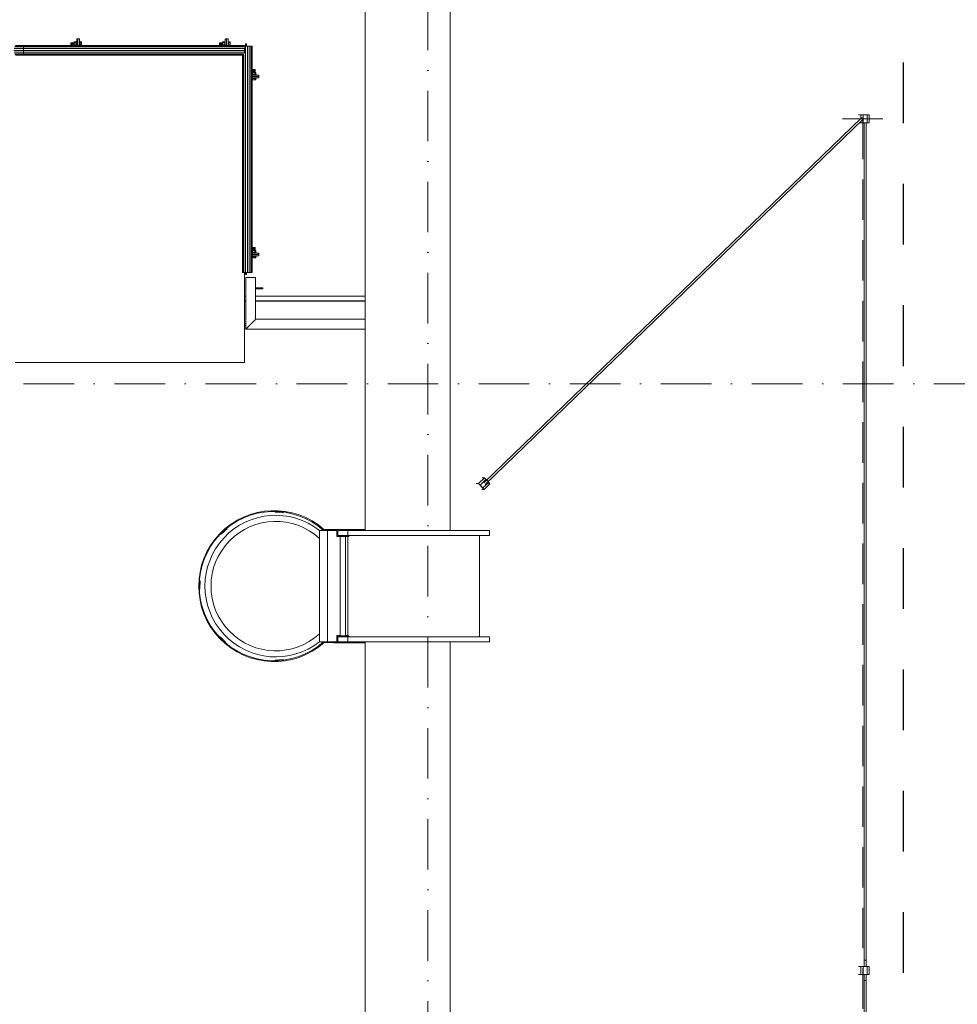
# Model space of a CAD drawing. Header units: millimetres. Extents: x -3176 to 162662, y -36434 to 57907.
# Tile 145 of 155: x 151759 to 156394, y 23938 to 28806. Entities that reach past the tile are written whole.
import ezdxf

# ---------------------------------------------------------------- set-up
doc = ezdxf.new("R2010")
doc.units = ezdxf.units.MM
for name, pattern in [('1-Sheet - 32170-CIV-6170-DW-2035-015-01 - RZUTY$0$A_Dash_3_0mm', [60, 30, -30]), ('1-Sheet - 32170-CIV-6170-DW-2035-015-01 - RZUTY$0$A_Dash_Dot_2_5mm_Axis', [45, 25, -10, 0, -10]), ('1-Sheet - 32170-CIV-6170-DW-2035-015-01 - RZUTY$0$A_Hidden_2_0mm', [30, 20, -10])]:
    doc.linetypes.add(name, pattern=pattern)
doc.layers.get('0').update_dxf_attribs({"lineweight": 5})
for name, color, linetype, lineweight in [('1-Sheet - 32170-CIV-6170-DW-2035-015-01 - RZUTY$0$A-DETL', 8, 'Continuous', 0), ('1-Sheet - 32170-CIV-6170-DW-2035-015-01 - RZUTY$0$A-DETL-MBND', 5, 'Continuous', 9), ('1-Sheet - 32170-CIV-6170-DW-2035-015-01 - RZUTY$0$G-ANNO-SYMB', 8, 'Continuous', 0), ('1-Sheet - 32170-CIV-6170-DW-2035-015-01 - RZUTY$0$S-GRID', 8, 'Continuous', 0)]:
    doc.layers.add(name, color=color, linetype=linetype, lineweight=lineweight)

# ---------------------------------------------------------------- blocks, each defined once
blk = doc.blocks.new('1-Sheet - 32170-CIV-6170-DW-2035-015-01 - RZUTY$0$A_Drabina_Klamra - A_Drabina_Klamra_H_350-1095951-B2_101_AG_DACH - Dep_PW')
at = {"layer": '1-Sheet - 32170-CIV-6170-DW-2035-015-01 - RZUTY$0$A-DETL-MBND'}
for p, q in [((0, 5), (0, 75)), ((2.5, 75), (0, 75)), ((2.5, 75), (2.5, 5)), ((52.5, 5), (52.5, 75)), ((55, 75), (52.5, 75)), ((55, 75), (55, 5)), ((52.5, 70), (2.5, 70)), ((-0.5, 13.58), (-0.5, -1.95)), ((55.5, -1.95), (55.5, 13.58)), ((0, 5.4), (-0.4, 5.4)), ((-0.4, 5.4), (-0.4, -6.67)), ((2.5, 5), (0, 5)), ((0, 5), (0, 0)), ((0, 5), (2.5, 5)), ((2.9, 5.4), (2.5, 5.4)), ((2.5, 0), (2.5, 5)), ((2.9, -0.4), (2.9, 5.4)), ((2.9, 5), (52.1, 5)), ((3, 3.75), (3, 5)), ((52, 5), (52, 3.75)), ((52.5, 5.4), (52.1, 5.4)), ((52.1, 5.4), (52.1, -0.4)), ((55, 5), (52.5, 5)), ((52.5, 5), (52.5, 0)), ((52.5, 5), (55, 5)), ((55.4, 5.4), (55, 5.4)), ((55, 0), (55, 5)), ((55.4, -6.68), (55.4, 5.4)), ((0, 0), (2.5, 0)), ((52.1, 3.75), (2.9, 3.75)), ((2.9, 1.25), (52.1, 1.25)), ((3, -0.5), (3, 1.25)), ((52, 1.25), (52, -0.5)), ((0, -6.99), (0, -0.4)), ((0, -0.4), (2.9, -0.4)), ((0, -0.5), (3, -0.5)), ((52, -0.5), (55, -0.5)), ((52.1, -0.4), (55, -0.4)), ((52.5, 0), (55, 0)), ((55, -0.4), (55, -7)), ((55.44, -1.95), (55.5, -1.95)), ((-9.17, -26.97), (-9.45, -30.96)), ((-8.77, -27), (-9.17, -26.97)), ((-9.05, -30.99), (-8.77, -27)), ((64.15, -26.89), (63.75, -26.92)), ((63.75, -26.92), (64.04, -30.91)), ((64.44, -30.88), (64.15, -26.89)), ((-9.45, -30.96), (-9.05, -30.99)), ((64.04, -30.91), (64.44, -30.88)), ((-0.86, -54.66), (-1.16, -54.93)), ((-1.16, -54.93), (1.53, -57.89)), ((1.82, -57.62), (-0.86, -54.66)), ((1.53, -57.89), (1.82, -57.62)), ((55.34, -55.28), (52.59, -58.18)), ((52.59, -58.18), (52.88, -58.46)), ((52.88, -58.46), (55.63, -55.56)), ((55.63, -55.56), (55.34, -55.28)), ((24.91, -68.06), (24.9, -68.46)), ((28.91, -68.13), (24.91, -68.06)), ((28.9, -68.53), (28.91, -68.13)), ((24.9, -68.46), (28.9, -68.53))]:
    blk.add_line(p, q, dxfattribs=at)
for centre, radius, start, end in [((27.5, -31.44), 37.3, 138.4053, 41.5725), ((27.5, -31.6), 36.9, 138.1701, 41.8076)]:
    blk.add_arc(centre, radius, start, end, dxfattribs=at)
blk = doc.blocks.new('1-Sheet - 32170-CIV-6170-DW-2035-015-01 - RZUTY$0$A_Ladder_Blocker - A_Ladder_Blocker-665643-B2_101_AG_DACH - Dep_PW')
at = {"layer": '1-Sheet - 32170-CIV-6170-DW-2035-015-01 - RZUTY$0$A-DETL-MBND'}
for p, q in [((6285.53, 34.5), (6285.53, 89.5)), ((6287.54, 89.5), (6285.53, 89.5)), ((6285.53, 85.57), (6285.53, 89.5)), ((6289.53, 89.5), (6289.53, 34.5)), ((6285.53, 34.5), (6285.53, 38.44)), ((6285.53, 34.5), (6287.53, 34.5))]:
    blk.add_line(p, q, dxfattribs=at)
for radius, start, end in [(35, 51.7868, 308.2132), (32, 47.4229, 312.5771)]:
    blk.add_arc((6263.88, 62), radius, start, end, dxfattribs=at)
blk = doc.blocks.new('1-Sheet - 32170-CIV-6170-DW-2035-015-01 - RZUTY$0$Railing - słupek_balustrady60x6-V15-B2_101_AG_DACH - Dep_PW')
at = {"layer": '1-Sheet - 32170-CIV-6170-DW-2035-015-01 - RZUTY$0$A-DETL-MBND'}
for p, q in [((6, 0), (2.42, 0)), ((2.42, -0.6), (5.6, -0.6)), ((6, -0.2), (6, 0))]:
    blk.add_line(p, q, dxfattribs=at)
at = {"layer": '1-Sheet - 32170-CIV-6170-DW-2035-015-01 - RZUTY$0$A-DETL-MBND', "flags": 128}
blk.add_lwpolyline([(5.6, -0.6), (5.69, -0.59), (5.77, -0.56), (5.85, -0.51), (5.91, -0.45), (5.96, -0.37), (5.99, -0.29), (6, -0.2)], dxfattribs=at)
at = {"layer": '1-Sheet - 32170-CIV-6170-DW-2035-015-01 - RZUTY$0$A-DETL-MBND'}
blk.add_arc((5.6, -0.2), 0.4, 270, 0, dxfattribs=at)
blk = doc.blocks.new('1-Sheet - 32170-CIV-6170-DW-2035-015-01 - RZUTY$0$Railing - Railing-1024628-B2_101_AG_DACH - Dep_PW')
blk.add_blockref('1-Sheet - 32170-CIV-6170-DW-2035-015-01 - RZUTY$0$Railing - słupek_balustrady60x6-V15-B2_101_AG_DACH - Dep_PW', (6251.53, 209.5))
blk = doc.blocks.new('1-Sheet - 32170-CIV-6170-DW-2035-015-01 - RZUTY$0$Top Rail Type - Top Rail_Internal_-1024629-B2_101_AG_DACH - Dep_PW')
at = {"layer": '1-Sheet - 32170-CIV-6170-DW-2035-015-01 - RZUTY$0$A-DETL-MBND'}
for p, q in [((6249.11, 214.5), (6249.11, 189.09)), ((6253.94, 214.5), (6249.11, 214.5)), ((6253.94, 193.92), (6253.94, 214.5)), ((6308.07, 193.92), (6253.94, 193.92)), ((6249.11, 189.09), (6308.07, 189.09))]:
    blk.add_line(p, q, dxfattribs=at)
blk.add_open_spline([(6253.94, 193.92), (6253.94, 193.92), (6253.9, 193.88), (6253.76, 193.74), (6253.62, 193.6), (6253.48, 193.45), (6253.34, 193.32), (6253.2, 193.18), (6253.04, 193.02), (6252.87, 192.84), (6252.74, 192.71), (6252.6, 192.57), (6252.45, 192.43), (6252.3, 192.28), (6252.15, 192.13), (6252, 191.97), (6251.84, 191.82), (6251.68, 191.66), (6251.53, 191.5), (6251.37, 191.34), (6251.21, 191.19), (6251.06, 191.03), (6250.9, 190.88), (6250.75, 190.73), (6250.6, 190.58), (6250.46, 190.43), (6250.32, 190.29), (6250.18, 190.16), (6250.01, 189.99), (6249.85, 189.83), (6249.71, 189.69), (6249.58, 189.55), (6249.43, 189.4), (6249.29, 189.26), (6249.15, 189.13), (6249.11, 189.09), (6249.11, 189.09)], degree=3, knots=[-1, -1, -1, -1, -0.916667, -0.875, -0.833333, -0.791667, -0.770833, -0.75, -0.708333, -0.6875, -0.666667, -0.645833, -0.625, -0.604167, -0.583333, -0.5625, -0.541667, -0.520833, -0.5, -0.479167, -0.458333, -0.4375, -0.416667, -0.395833, -0.375, -0.354167, -0.333333, -0.3125, -0.291667, -0.25, -0.229167, -0.208333, -0.166667, -0.125, -0.083333, 0, 0, 0, 0], dxfattribs=at)
blk = doc.blocks.new('1-Sheet - 32170-CIV-6170-DW-2035-015-01 - RZUTY$0$Galeco STAL2 - System rynnowy - Orynnowanie - Orynnowanie - montaż z maskownicą-1090903-B2_101_AG_DACH - Dep_PW')
at = {"layer": '1-Sheet - 32170-CIV-6170-DW-2035-015-01 - RZUTY$0$A-DETL-MBND'}
for p, q in [((6248.48, 205.4), (6249.11, 205.4)), ((6253.94, 205.4), (6308.07, 205.4)), ((6248.48, 203.1), (6249.11, 203.1)), ((6248.48, 202.8), (6249.11, 202.8)), ((6253.94, 203.1), (6308.07, 203.1)), ((6253.94, 202.8), (6308.07, 202.8)), ((6248.48, 191.85), (6249.11, 191.85)), ((6248.48, 190.73), (6249.11, 190.73))]:
    blk.add_line(p, q, dxfattribs=at)
blk = doc.blocks.new('1-Sheet - 32170-CIV-6170-DW-2035-015-01 - RZUTY$0$A_Roof_Linear_Guard_System - Pole_4x4_H_50_L_150-1176454-B2_101_AG_DACH - Dep_PW')
at = {"layer": '1-Sheet - 32170-CIV-6170-DW-2035-015-01 - RZUTY$0$A-DETL-MBND'}
for p, q in [((6553.6, 293.59), (6366.67, 112.98)), ((6367.37, 112.26), (6554.29, 292.87)), ((6362.96, 112.67), (6364.13, 112.67)), ((6367, 115.45), (6364.13, 112.67)), ((6364.13, 112.67), (6366.9, 109.8)), ((6367.76, 114.73), (6364.89, 111.95)), ((6367, 115.45), (6365.83, 115.45)), ((6366.28, 110.51), (6369.15, 113.29)), ((6366.9, 109.8), (6369.78, 112.57)), ((6367.73, 114.7), (6367, 115.45)), ((6369.78, 112.57), (6369.1, 113.28)), ((6365.74, 109.8), (6366.9, 109.8))]:
    blk.add_line(p, q, dxfattribs=at)
for centre, major_axis, start_param, end_param in [((6553.94, 293.23), (-0.347, 0.36), 3.64203, 6.260024), ((6368.46, 114.01), (-0.695, 0.719), 3.118431, 6.260024), ((6365.58, 111.23), (-0.695, 0.719), 3.118431, 6.260024), ((6365.58, 111.23), (-0.521, 0.539), 0.238638, 0.500437), ((6365.58, 111.23), (-0.695, 0.719), 0.762237, 2.594832), ((6365.58, 111.23), (-0.521, 0.539), 0.762237, 2.071234), ((6365.58, 111.23), (-0.521, 0.539), 4.165629, 5.212826), ((6365.58, 111.23), (-0.521, 0.539), 2.856632, 3.118431)]:
    blk.add_ellipse(centre, major_axis=major_axis, ratio=0.023975, start_param=start_param, end_param=end_param, dxfattribs=at)
blk = doc.blocks.new('1-Sheet - 32170-CIV-6170-DW-2035-015-01 - RZUTY$0$A_Roof_Linear_Guard_System - Pole_4x4_H_50_L_150-1176630-B2_101_AG_DACH - Dep_PW')
at = {"layer": '1-Sheet - 32170-CIV-6170-DW-2035-015-01 - RZUTY$0$A-DETL-MBND'}
for p, q in [((6553.16, 295), (6551.99, 295)), ((6554.22, 295), (6553.16, 295)), ((6553.16, 295), (6553.16, 293.17)), ((6554.22, 295), (6554.22, 291)), ((6556.22, 295), (6554.22, 295)), ((6557.16, 295), (6556.22, 295)), ((6556.22, 291), (6556.22, 295)), ((6557.16, 291), (6557.16, 295)), ((6552.33, 291), (6553.16, 291)), ((6553.16, 291.8), (6553.16, 291)), ((6553.16, 291), (6554.22, 291)), ((6554.22, 291), (6556.22, 291)), ((6554.72, 291), (6554.72, -126)), ((6555.72, -126), (6555.72, 291)), ((6556.22, 291), (6557.16, 291))]:
    blk.add_line(p, q, dxfattribs=at)
blk = doc.blocks.new('1-Sheet - 32170-CIV-6170-DW-2035-015-01 - RZUTY$0$A_Roof_Linear_Guard_System - Pole_4x4_H_50_L_150-1176524-B2_101_AG_DACH - Dep_PW')
at = {"layer": '1-Sheet - 32170-CIV-6170-DW-2035-015-01 - RZUTY$0$A-DETL-MBND'}
for p, q in [((6554.72, -130), (6554.72, -547)), ((6555.72, -547), (6555.72, -130)), ((6553.16, -547), (6551.99, -547)), ((6553.16, -547), (6553.16, -551)), ((6554.22, -547), (6553.16, -547)), ((6554.22, -547), (6554.22, -551)), ((6556.22, -547), (6554.22, -547)), ((6557.16, -547), (6556.22, -547)), ((6556.22, -551), (6556.22, -547)), ((6557.16, -551), (6557.16, -547)), ((6551.99, -551), (6553.16, -551)), ((6553.16, -551), (6554.22, -551)), ((6554.22, -551), (6556.22, -551)), ((6556.22, -551), (6557.16, -551))]:
    blk.add_line(p, q, dxfattribs=at)
blk = doc.blocks.new('1-Sheet - 32170-CIV-6170-DW-2035-015-01 - RZUTY$0$A_Roof_Linear_Guard_System - Pole_4x4_H_50_L_150-1173602-B2_101_AG_DACH - Dep_PW')
at = {"layer": '1-Sheet - 32170-CIV-6170-DW-2035-015-01 - RZUTY$0$A-DETL-MBND'}
for p, q in [((6553.16, -126), (6551.99, -126)), ((6553.16, -126), (6553.16, -130)), ((6554.22, -126), (6553.16, -126)), ((6554.22, -126), (6554.22, -130)), ((6556.22, -126), (6554.22, -126)), ((6554.72, -123), (6554.72, -126)), ((6555.72, -123), (6554.72, -123)), ((6555.72, -126), (6555.72, -123)), ((6557.16, -126), (6556.22, -126)), ((6556.22, -130), (6556.22, -126)), ((6557.16, -130), (6557.16, -126)), ((6551.99, -130), (6553.16, -130)), ((6553.16, -130), (6554.22, -130)), ((6554.22, -130), (6556.22, -130)), ((6554.72, -130), (6554.72, -133)), ((6555.72, -133), (6555.72, -130)), ((6556.22, -130), (6557.16, -130)), ((6554.72, -133), (6555.72, -133))]:
    blk.add_line(p, q, dxfattribs=at)
blk = doc.blocks.new('1-Sheet - 32170-CIV-6170-DW-2035-015-01 - RZUTY')
at = {"layer": '1-Sheet - 32170-CIV-6170-DW-2035-015-01 - RZUTY$0$A-DETL', "linetype": '1-Sheet - 32170-CIV-6170-DW-2035-015-01 - RZUTY$0$A_Hidden_2_0mm'}
for p, q in [((12153.49, 293), (12133.49, 293)), ((12143.49, 293), (12143.49, -549))]:
    blk.add_line(p, q, dxfattribs=at)
at = {"layer": '1-Sheet - 32170-CIV-6170-DW-2035-015-01 - RZUTY$0$A-DETL-MBND'}
for p, q in [((11897.49, 493), (11897.49, 89.5)), ((11939.49, 89.5), (11939.49, 451)), ((11753.62, 331.06), (11753.62, 330.56)), ((11754.7, 331.06), (11753.62, 331.06)), ((11754.7, 331.23), (11754.7, 331.25)), ((11754.7, 331.25), (11754.95, 331.25)), ((11754.7, 331.25), (11754.7, 331.23)), ((11754.7, 331.23), (11754.7, 331.25)), ((11754.7, 331.25), (11754.95, 331.25)), ((11754.7, 331.25), (11754.7, 331.23)), ((11754.7, 331.16), (11754.7, 331.23)), ((11754.7, 331.23), (11754.95, 331.23)), ((11754.7, 331.23), (11754.95, 331.23)), ((11754.7, 331.23), (11754.7, 331.16)), ((11754.7, 331.16), (11754.7, 331.23)), ((11754.7, 331.23), (11754.95, 331.23)), ((11754.7, 331.23), (11754.95, 331.23)), ((11754.7, 331.23), (11754.7, 331.16)), ((11754.7, 331.05), (11754.7, 331.16)), ((11754.7, 331.16), (11754.95, 331.16)), ((11754.7, 331.16), (11754.95, 331.16)), ((11754.7, 331.16), (11754.7, 331.05)), ((11754.7, 331.05), (11754.7, 331.16)), ((11754.7, 331.16), (11754.95, 331.16)), ((11754.7, 331.16), (11754.95, 331.16)), ((11754.7, 331.16), (11754.7, 331.05)), ((11754.7, 330.56), (11754.7, 331.06)), ((11754.7, 331.05), (11754.95, 331.05)), ((11754.7, 331.05), (11754.95, 331.05)), ((11754.7, 331.05), (11754.7, 330.9)), ((11754.7, 331.05), (11754.95, 331.05)), ((11754.7, 331.05), (11754.95, 331.05)), ((11754.95, 329.27), (11754.95, 332.15)), ((11755.35, 332.55), (11755.55, 332.55)), ((11755.55, 332.55), (11755.55, 329.27)), ((11756.35, 332.55), (11755.55, 332.55)), ((11756.35, 332.55), (11756.35, 329.27)), ((11756.35, 331.25), (11756.6, 331.25)), ((11756.35, 331.25), (11756.6, 331.25)), ((11756.35, 331.23), (11756.6, 331.23)), ((11756.35, 331.23), (11756.6, 331.23)), ((11756.35, 331.23), (11756.6, 331.23)), ((11756.35, 331.23), (11756.6, 331.23)), ((11756.35, 331.16), (11756.6, 331.16)), ((11756.35, 331.16), (11756.6, 331.16)), ((11756.35, 331.16), (11756.6, 331.16)), ((11756.35, 331.16), (11756.6, 331.16)), ((11756.35, 331.05), (11756.6, 331.05)), ((11756.35, 331.05), (11756.6, 331.05)), ((11756.35, 331.05), (11756.6, 331.05)), ((11756.35, 331.05), (11756.6, 331.05)), ((11756.6, 331.25), (11756.6, 331.23)), ((11756.6, 331.23), (11756.6, 331.25)), ((11756.6, 331.25), (11756.6, 331.23)), ((11756.6, 331.23), (11756.6, 331.25)), ((11756.6, 331.23), (11756.6, 331.16)), ((11756.6, 331.16), (11756.6, 331.23)), ((11756.6, 331.23), (11756.6, 331.16)), ((11756.6, 331.16), (11756.6, 331.23)), ((11756.6, 331.16), (11756.6, 331.05)), ((11756.6, 331.05), (11756.6, 331.16)), ((11756.6, 331.16), (11756.6, 331.05)), ((11756.6, 331.05), (11756.6, 331.16)), ((11756.6, 331.06), (11756.6, 330.56)), ((11757.35, 331.06), (11756.6, 331.06)), ((11756.6, 330.9), (11756.6, 331.05)), ((11757.35, 330.56), (11757.35, 331.06)), ((11827.02, 331.06), (11827.02, 330.56)), ((11828.1, 331.06), (11827.02, 331.06)), ((11828.1, 331.23), (11828.1, 331.25)), ((11828.1, 331.25), (11828.35, 331.25)), ((11828.1, 331.25), (11828.1, 331.23)), ((11828.1, 331.23), (11828.1, 331.25)), ((11828.1, 331.25), (11828.35, 331.25)), ((11828.1, 331.25), (11828.1, 331.23)), ((11828.1, 331.16), (11828.1, 331.23)), ((11828.1, 331.23), (11828.35, 331.23)), ((11828.1, 331.23), (11828.35, 331.23)), ((11828.1, 331.23), (11828.1, 331.16)), ((11828.1, 331.16), (11828.1, 331.23)), ((11828.1, 331.23), (11828.35, 331.23)), ((11828.1, 331.23), (11828.35, 331.23)), ((11828.1, 331.23), (11828.1, 331.16)), ((11828.1, 331.05), (11828.1, 331.16)), ((11828.1, 331.16), (11828.35, 331.16)), ((11828.1, 331.16), (11828.35, 331.16)), ((11828.1, 331.16), (11828.1, 331.05)), ((11828.1, 331.05), (11828.1, 331.16)), ((11828.1, 331.16), (11828.35, 331.16)), ((11828.1, 331.16), (11828.35, 331.16)), ((11828.1, 331.16), (11828.1, 331.05)), ((11828.1, 330.56), (11828.1, 331.06)), ((11828.1, 331.05), (11828.35, 331.05)), ((11828.1, 331.05), (11828.35, 331.05)), ((11828.1, 331.05), (11828.1, 330.9)), ((11828.1, 331.05), (11828.35, 331.05)), ((11828.1, 331.05), (11828.35, 331.05)), ((11828.35, 329.27), (11828.35, 332.15)), ((11828.75, 332.55), (11828.95, 332.55)), ((11828.95, 332.55), (11828.95, 329.27)), ((11829.75, 332.55), (11828.95, 332.55)), ((11829.75, 332.55), (11829.75, 329.27)), ((11829.75, 331.25), (11830, 331.25)), ((11829.75, 331.25), (11830, 331.25)), ((11829.75, 331.23), (11830, 331.23)), ((11829.75, 331.23), (11830, 331.23)), ((11829.75, 331.23), (11830, 331.23)), ((11829.75, 331.23), (11830, 331.23)), ((11829.75, 331.16), (11830, 331.16)), ((11829.75, 331.16), (11830, 331.16)), ((11829.75, 331.16), (11830, 331.16)), ((11829.75, 331.16), (11830, 331.16)), ((11829.75, 331.05), (11830, 331.05)), ((11829.75, 331.05), (11830, 331.05)), ((11829.75, 331.05), (11830, 331.05)), ((11829.75, 331.05), (11830, 331.05)), ((11830, 331.25), (11830, 331.23)), ((11830, 331.23), (11830, 331.25)), ((11830, 331.25), (11830, 331.23)), ((11830, 331.23), (11830, 331.25)), ((11830, 331.23), (11830, 331.16)), ((11830, 331.16), (11830, 331.23)), ((11830, 331.23), (11830, 331.16)), ((11830, 331.16), (11830, 331.23)), ((11830, 331.16), (11830, 331.05)), ((11830, 331.05), (11830, 331.16)), ((11830, 331.16), (11830, 331.05)), ((11830, 331.05), (11830, 331.16)), ((11830, 331.06), (11830, 330.56)), ((11830.75, 331.06), (11830, 331.06)), ((11830, 330.9), (11830, 331.05)), ((11830.75, 330.56), (11830.75, 331.06)), ((11723.92, 326.85), (11728.67, 326.85)), ((11723.99, 327.78), (11728.67, 327.78)), ((11724.19, 328.56), (11728.67, 328.56)), ((11724.49, 329.09), (11728.67, 329.09)), ((11724.85, 329.27), (11728.67, 329.27)), ((11728.67, 329.09), (11728.67, 329.27)), ((11728.67, 329.27), (11837.95, 329.27)), ((11728.67, 328.56), (11728.67, 329.09)), ((11728.67, 329.09), (11837.95, 329.09)), ((11728.67, 327.78), (11728.67, 328.56)), ((11728.67, 328.56), (11837.59, 328.56)), ((11728.67, 326.85), (11728.67, 327.78)), ((11728.67, 327.78), (11837.95, 327.78)), ((11728.67, 325.93), (11728.67, 326.85)), ((11728.67, 326.85), (11837.95, 326.85)), ((11752.1, 330.65), (11753.62, 330.65)), ((11752.1, 330.65), (11752.1, 330.61)), ((11752.1, 330.61), (11753.62, 330.61)), ((11752.1, 330.61), (11752.1, 330.48)), ((11752.1, 330.48), (11753.62, 330.48)), ((11752.1, 330.48), (11752.1, 330.28)), ((11752.1, 330.28), (11753.62, 330.28)), ((11752.1, 330.28), (11752.1, 330.05)), ((11753.62, 330.05), (11752.1, 330.05)), ((11752.1, 330.05), (11752.1, 329.83)), ((11752.1, 329.83), (11753.62, 329.83)), ((11752.1, 329.83), (11752.1, 329.63)), ((11752.1, 329.63), (11753.62, 329.63)), ((11752.1, 329.63), (11752.1, 329.5)), ((11752.1, 329.5), (11753.62, 329.5)), ((11752.1, 329.5), (11752.1, 329.45)), ((11752.1, 329.45), (11753.62, 329.45)), ((11753.62, 330.56), (11753.62, 329.55)), ((11754.7, 330.56), (11753.62, 330.56)), ((11753.62, 329.55), (11753.62, 329.27)), ((11754.7, 329.55), (11753.62, 329.55)), ((11754.7, 330.9), (11754.95, 330.9)), ((11754.7, 330.9), (11754.95, 330.9)), ((11754.7, 330.9), (11754.7, 330.72)), ((11754.7, 330.9), (11754.95, 330.9)), ((11754.7, 330.9), (11754.95, 330.9)), ((11754.7, 330.72), (11754.95, 330.72)), ((11754.7, 330.72), (11754.95, 330.72)), ((11754.7, 330.72), (11754.7, 330.51)), ((11754.7, 330.72), (11754.95, 330.72)), ((11754.7, 330.72), (11754.95, 330.72)), ((11754.7, 330.51), (11754.95, 330.51)), ((11754.7, 330.51), (11754.7, 330.29)), ((11754.7, 330.29), (11754.95, 330.29)), ((11754.7, 330.29), (11754.7, 330.05)), ((11754.95, 330.05), (11754.7, 330.05)), ((11754.7, 330.05), (11754.7, 329.82)), ((11754.7, 329.82), (11754.95, 329.82)), ((11754.7, 329.82), (11754.7, 329.6)), ((11754.7, 329.6), (11754.95, 329.6)), ((11754.7, 329.6), (11754.7, 329.39)), ((11754.7, 329.27), (11754.7, 329.55)), ((11754.7, 329.39), (11754.95, 329.39)), ((11754.7, 329.39), (11754.7, 329.27)), ((11754.7, 329.39), (11754.95, 329.39)), ((11754.7, 329.39), (11754.95, 329.39)), ((11754.7, 329.39), (11754.95, 329.39)), ((11754.9, 330.76), (11754.9, 330.66)), ((11754.9, 330.76), (11754.9, 330.55)), ((11754.9, 329.56), (11754.9, 329.35)), ((11754.9, 329.45), (11754.9, 329.35)), ((11756.35, 330.9), (11756.6, 330.9)), ((11756.35, 330.9), (11756.6, 330.9)), ((11756.35, 330.9), (11756.6, 330.9)), ((11756.35, 330.9), (11756.6, 330.9)), ((11756.35, 330.72), (11756.6, 330.72)), ((11756.35, 330.51), (11756.6, 330.51)), ((11756.35, 330.29), (11756.6, 330.29)), ((11756.6, 330.05), (11756.35, 330.05)), ((11756.35, 329.82), (11756.6, 329.82)), ((11756.35, 329.6), (11756.6, 329.6)), ((11756.35, 329.39), (11756.6, 329.39)), ((11756.4, 330.73), (11756.4, 330.76)), ((11756.4, 330.55), (11756.4, 330.76)), ((11756.4, 330.72), (11756.6, 330.72)), ((11756.4, 330.72), (11756.6, 330.72)), ((11756.4, 330.72), (11756.6, 330.72)), ((11756.4, 329.35), (11756.4, 329.56)), ((11756.4, 329.39), (11756.6, 329.39)), ((11756.4, 329.39), (11756.6, 329.39)), ((11756.4, 329.39), (11756.6, 329.39)), ((11756.4, 329.35), (11756.4, 329.38)), ((11756.6, 330.72), (11756.6, 330.9)), ((11756.6, 330.51), (11756.6, 330.72)), ((11757.35, 330.56), (11756.6, 330.56)), ((11756.6, 330.29), (11756.6, 330.51)), ((11756.6, 330.05), (11756.6, 330.29)), ((11756.6, 329.82), (11756.6, 330.05)), ((11756.6, 329.6), (11756.6, 329.82)), ((11756.6, 329.39), (11756.6, 329.6)), ((11756.6, 329.55), (11756.6, 329.27)), ((11757.35, 329.55), (11756.6, 329.55)), ((11756.6, 329.27), (11756.6, 329.39)), ((11757.35, 329.55), (11757.35, 330.56)), ((11757.35, 329.27), (11757.35, 329.55)), ((11825.5, 330.65), (11827.02, 330.65)), ((11825.5, 330.65), (11825.5, 330.61)), ((11825.5, 330.61), (11827.02, 330.61)), ((11825.5, 330.61), (11825.5, 330.48)), ((11825.5, 330.48), (11827.02, 330.48)), ((11825.5, 330.48), (11825.5, 330.28)), ((11825.5, 330.28), (11827.02, 330.28)), ((11825.5, 330.28), (11825.5, 330.05)), ((11827.02, 330.05), (11825.5, 330.05)), ((11825.5, 330.05), (11825.5, 329.83)), ((11825.5, 329.83), (11827.02, 329.83)), ((11825.5, 329.83), (11825.5, 329.63)), ((11825.5, 329.63), (11827.02, 329.63)), ((11825.5, 329.63), (11825.5, 329.5)), ((11825.5, 329.5), (11827.02, 329.5)), ((11825.5, 329.5), (11825.5, 329.45)), ((11825.5, 329.45), (11827.02, 329.45)), ((11827.02, 330.56), (11827.02, 329.55)), ((11828.1, 330.56), (11827.02, 330.56)), ((11827.02, 329.55), (11827.02, 329.27)), ((11828.1, 329.55), (11827.02, 329.55)), ((11828.1, 330.9), (11828.35, 330.9)), ((11828.1, 330.9), (11828.35, 330.9)), ((11828.1, 330.9), (11828.1, 330.72)), ((11828.1, 330.9), (11828.35, 330.9)), ((11828.1, 330.9), (11828.35, 330.9)), ((11828.1, 330.72), (11828.35, 330.72)), ((11828.1, 330.72), (11828.35, 330.72)), ((11828.1, 330.72), (11828.1, 330.51)), ((11828.1, 330.72), (11828.35, 330.72)), ((11828.1, 330.72), (11828.35, 330.72)), ((11828.1, 330.51), (11828.35, 330.51)), ((11828.1, 330.51), (11828.1, 330.29)), ((11828.1, 330.29), (11828.35, 330.29)), ((11828.1, 330.29), (11828.1, 330.05)), ((11828.35, 330.05), (11828.1, 330.05)), ((11828.1, 330.05), (11828.1, 329.82)), ((11828.1, 329.82), (11828.35, 329.82)), ((11828.1, 329.82), (11828.1, 329.6)), ((11828.1, 329.6), (11828.35, 329.6)), ((11828.1, 329.6), (11828.1, 329.39)), ((11828.1, 329.27), (11828.1, 329.55)), ((11828.1, 329.39), (11828.35, 329.39)), ((11828.1, 329.39), (11828.1, 329.27)), ((11828.1, 329.39), (11828.35, 329.39)), ((11828.1, 329.39), (11828.35, 329.39)), ((11828.1, 329.39), (11828.35, 329.39)), ((11828.3, 330.76), (11828.3, 330.66)), ((11828.3, 330.76), (11828.3, 330.55)), ((11828.3, 329.56), (11828.3, 329.35)), ((11828.3, 329.45), (11828.3, 329.35)), ((11829.75, 330.9), (11830, 330.9)), ((11829.75, 330.9), (11830, 330.9)), ((11829.75, 330.9), (11830, 330.9)), ((11829.75, 330.9), (11830, 330.9)), ((11829.75, 330.72), (11830, 330.72)), ((11829.75, 330.51), (11830, 330.51)), ((11829.75, 330.29), (11830, 330.29)), ((11830, 330.05), (11829.75, 330.05)), ((11829.75, 329.82), (11830, 329.82)), ((11829.75, 329.6), (11830, 329.6)), ((11829.75, 329.39), (11830, 329.39)), ((11829.8, 330.73), (11829.8, 330.76)), ((11829.8, 330.55), (11829.8, 330.76)), ((11829.8, 330.72), (11830, 330.72)), ((11829.8, 330.72), (11830, 330.72)), ((11829.8, 330.72), (11830, 330.72)), ((11829.8, 329.35), (11829.8, 329.56)), ((11829.8, 329.39), (11830, 329.39)), ((11829.8, 329.39), (11830, 329.39)), ((11829.8, 329.39), (11830, 329.39)), ((11829.8, 329.35), (11829.8, 329.38)), ((11830, 330.72), (11830, 330.9)), ((11830, 330.51), (11830, 330.72)), ((11830.75, 330.56), (11830, 330.56)), ((11830, 330.29), (11830, 330.51)), ((11830, 330.05), (11830, 330.29)), ((11830, 329.82), (11830, 330.05)), ((11830, 329.6), (11830, 329.82)), ((11830, 329.39), (11830, 329.6)), ((11830, 329.55), (11830, 329.27)), ((11830.75, 329.55), (11830, 329.55)), ((11830, 329.27), (11830, 329.39)), ((11830.75, 329.55), (11830.75, 330.56)), ((11830.75, 329.27), (11830.75, 329.55)), ((11837.06, 329), (11837.59, 329)), ((11837.59, 329), (11838.37, 329)), ((11837.59, 329), (11837.59, 328.56)), ((11837.95, 329.27), (11837.95, 329.09)), ((11837.95, 328.2), (11837.95, 327.78)), ((11837.95, 327.78), (11837.95, 326.85)), ((11837.95, 326.85), (11837.95, 325.93)), ((11838.37, 329), (11839.3, 329)), ((11838.37, 329), (11838.37, 217)), ((11838.45, 330.01), (11838.95, 330.01)), ((11838.45, 330.01), (11838.45, 329)), ((11838.95, 330.01), (11838.95, 329)), ((11839.3, 329), (11840.22, 329)), ((11839.3, 329), (11839.3, 217)), ((11840.22, 329), (11841, 329)), ((11840.22, 329), (11840.22, 217)), ((11841, 329), (11841.53, 329)), ((11841, 329), (11841, 217)), ((11841.53, 329), (11841.71, 329)), ((11841.53, 329), (11841.53, 217)), ((11841.71, 329), (11841.71, 217)), ((11723.99, 325.93), (11728.67, 325.93)), ((11724.19, 325.15), (11728.67, 325.15)), ((11724.49, 324.62), (11728.67, 324.62)), ((11724.85, 324.44), (11728.67, 324.44)), ((11728.67, 325.15), (11728.67, 325.93)), ((11728.67, 325.93), (11837.95, 325.93)), ((11728.67, 324.62), (11728.67, 325.15)), ((11728.67, 325.15), (11837.59, 325.15)), ((11728.67, 324.44), (11728.67, 324.62)), ((11728.67, 324.62), (11837.06, 324.62)), ((11728.67, 324.44), (11836.88, 324.44)), ((11836.88, 324.44), (11836.88, 217)), ((11837.06, 324.62), (11837.06, 217)), ((11837.59, 325.15), (11837.59, 217)), ((11837.95, 325.93), (11837.95, 325.5)), ((11841.94, 317.45), (11841.9, 317.45)), ((11841.9, 317.45), (11841.9, 315.93)), ((11842.07, 317.45), (11841.94, 317.45)), ((11841.94, 317.45), (11841.94, 315.93)), ((11842.27, 317.45), (11842.07, 317.45)), ((11842.07, 317.45), (11842.07, 315.93)), ((11842.5, 317.45), (11842.27, 317.45)), ((11842.27, 317.45), (11842.27, 315.93)), ((11842.5, 315.93), (11842.5, 317.45)), ((11842.72, 317.45), (11842.5, 317.45)), ((11842.92, 317.45), (11842.72, 317.45)), ((11842.72, 317.45), (11842.72, 315.93)), ((11843.05, 317.45), (11842.92, 317.45)), ((11842.92, 317.45), (11842.92, 315.93)), ((11843.1, 317.45), (11843.05, 317.45)), ((11843.05, 317.45), (11843.05, 315.93)), ((11843.1, 317.45), (11843.1, 315.93)), ((11841.99, 315.93), (11841.71, 315.93)), ((11841.83, 314.85), (11841.71, 314.85)), ((11841.71, 314.85), (11841.99, 314.85)), ((11841.71, 314.6), (11844.6, 314.6)), ((11845, 314), (11841.71, 314)), ((11845, 313.2), (11841.71, 313.2)), ((11841.71, 312.95), (11841.83, 312.95)), ((11841.99, 312.95), (11841.71, 312.95)), ((11841.71, 312.2), (11841.99, 312.2)), ((11841.89, 314.65), (11841.8, 314.65)), ((11842, 314.65), (11841.8, 314.65)), ((11841.8, 313.15), (11841.82, 313.15)), ((11841.8, 313.15), (11842, 313.15)), ((11842.04, 314.85), (11841.83, 314.85)), ((11841.83, 314.85), (11841.83, 314.6)), ((11841.83, 314.85), (11841.83, 314.6)), ((11841.83, 314.85), (11841.83, 314.6)), ((11841.83, 314.85), (11841.83, 314.6)), ((11841.83, 313.2), (11841.83, 312.95)), ((11841.83, 313.15), (11841.83, 312.95)), ((11841.83, 313.15), (11841.83, 312.95)), ((11841.83, 313.15), (11841.83, 312.95)), ((11841.83, 312.95), (11842.04, 312.95)), ((11841.99, 314.85), (11841.99, 315.93)), ((11843, 315.93), (11841.99, 315.93)), ((11841.99, 312.2), (11841.99, 312.95)), ((11841.99, 312.2), (11843, 312.2)), ((11842.26, 314.85), (11842.04, 314.85)), ((11842.04, 314.85), (11842.04, 314.6)), ((11842.04, 313.2), (11842.04, 312.95)), ((11842.04, 312.95), (11842.26, 312.95)), ((11842.5, 314.85), (11842.26, 314.85)), ((11842.26, 314.85), (11842.26, 314.6)), ((11842.26, 313.2), (11842.26, 312.95)), ((11842.26, 312.95), (11842.5, 312.95)), ((11842.5, 314.6), (11842.5, 314.85)), ((11842.73, 314.85), (11842.5, 314.85)), ((11842.5, 312.95), (11842.5, 313.2)), ((11842.5, 312.95), (11842.73, 312.95)), ((11842.95, 314.85), (11842.73, 314.85)), ((11842.73, 314.85), (11842.73, 314.6)), ((11842.73, 313.2), (11842.73, 312.95)), ((11842.73, 312.95), (11842.95, 312.95)), ((11843.16, 314.85), (11842.95, 314.85)), ((11842.95, 314.85), (11842.95, 314.6)), ((11842.95, 313.2), (11842.95, 312.95)), ((11842.95, 312.95), (11843.16, 312.95)), ((11843.2, 314.65), (11842.99, 314.65)), ((11842.99, 313.15), (11843.2, 313.15)), ((11843, 314.85), (11843, 315.93)), ((11843.5, 315.93), (11843, 315.93)), ((11843, 314.85), (11843.5, 314.85)), ((11843, 312.2), (11843, 312.95)), ((11843.5, 312.95), (11843, 312.95)), ((11843, 312.2), (11843.5, 312.2)), ((11843.2, 314.65), (11843.1, 314.65)), ((11843.16, 314.85), (11843.16, 314.6)), ((11843.34, 314.85), (11843.16, 314.85)), ((11843.16, 314.85), (11843.16, 314.6)), ((11843.16, 314.85), (11843.16, 314.6)), ((11843.16, 314.85), (11843.16, 314.6)), ((11843.16, 313.2), (11843.16, 312.95)), ((11843.16, 313.15), (11843.16, 312.95)), ((11843.16, 313.15), (11843.16, 312.95)), ((11843.16, 313.15), (11843.16, 312.95)), ((11843.16, 312.95), (11843.34, 312.95)), ((11843.17, 313.15), (11843.2, 313.15)), ((11843.34, 314.85), (11843.34, 314.6)), ((11843.49, 314.85), (11843.34, 314.85)), ((11843.34, 314.85), (11843.34, 314.6)), ((11843.34, 314.85), (11843.34, 314.6)), ((11843.34, 314.85), (11843.34, 314.6)), ((11843.34, 313.2), (11843.34, 312.95)), ((11843.34, 313.2), (11843.34, 312.95)), ((11843.34, 313.2), (11843.34, 312.95)), ((11843.34, 313.2), (11843.34, 312.95)), ((11843.34, 312.95), (11843.49, 312.95)), ((11843.49, 314.85), (11843.49, 314.6)), ((11843.49, 314.85), (11843.6, 314.85)), ((11843.6, 314.85), (11843.49, 314.85)), ((11843.49, 314.85), (11843.49, 314.6)), ((11843.49, 314.85), (11843.49, 314.6)), ((11843.49, 314.85), (11843.6, 314.85)), ((11843.6, 314.85), (11843.49, 314.85)), ((11843.49, 314.85), (11843.49, 314.6)), ((11843.49, 313.2), (11843.49, 312.95)), ((11843.49, 313.2), (11843.49, 312.95)), ((11843.49, 313.2), (11843.49, 312.95)), ((11843.49, 313.2), (11843.49, 312.95)), ((11843.6, 312.95), (11843.49, 312.95)), ((11843.49, 312.95), (11843.6, 312.95)), ((11843.6, 312.95), (11843.49, 312.95)), ((11843.49, 312.95), (11843.6, 312.95)), ((11843.5, 314.85), (11843.5, 315.93)), ((11843.5, 312.2), (11843.5, 312.95)), ((11843.6, 314.85), (11843.6, 314.6)), ((11843.6, 314.85), (11843.67, 314.85)), ((11843.67, 314.85), (11843.6, 314.85)), ((11843.6, 314.85), (11843.6, 314.6)), ((11843.6, 314.85), (11843.6, 314.6)), ((11843.6, 314.85), (11843.67, 314.85)), ((11843.67, 314.85), (11843.6, 314.85)), ((11843.6, 314.85), (11843.6, 314.6)), ((11843.6, 313.2), (11843.6, 312.95)), ((11843.6, 313.2), (11843.6, 312.95)), ((11843.6, 313.2), (11843.6, 312.95)), ((11843.6, 313.2), (11843.6, 312.95)), ((11843.67, 312.95), (11843.6, 312.95)), ((11843.6, 312.95), (11843.67, 312.95)), ((11843.67, 312.95), (11843.6, 312.95)), ((11843.6, 312.95), (11843.67, 312.95)), ((11843.67, 314.85), (11843.67, 314.6)), ((11843.67, 314.85), (11843.7, 314.85)), ((11843.7, 314.85), (11843.67, 314.85)), ((11843.67, 314.85), (11843.67, 314.6)), ((11843.67, 314.85), (11843.67, 314.6)), ((11843.67, 314.85), (11843.7, 314.85)), ((11843.7, 314.85), (11843.67, 314.85)), ((11843.67, 314.85), (11843.67, 314.6)), ((11843.67, 313.2), (11843.67, 312.95)), ((11843.67, 313.2), (11843.67, 312.95)), ((11843.67, 313.2), (11843.67, 312.95)), ((11843.67, 313.2), (11843.67, 312.95)), ((11843.7, 312.95), (11843.67, 312.95)), ((11843.67, 312.95), (11843.7, 312.95)), ((11843.7, 312.95), (11843.67, 312.95)), ((11843.67, 312.95), (11843.7, 312.95)), ((11843.7, 314.85), (11843.7, 314.6)), ((11843.7, 314.85), (11843.7, 314.6)), ((11843.7, 313.2), (11843.7, 312.95)), ((11843.7, 313.2), (11843.7, 312.95)), ((11845, 314.2), (11845, 314)), ((11845, 313.2), (11845, 314)), ((11841.94, 229.45), (11841.9, 229.45)), ((11841.9, 229.45), (11841.9, 227.93)), ((11842.07, 229.45), (11841.94, 229.45)), ((11841.94, 229.45), (11841.94, 227.93)), ((11842.27, 229.45), (11842.07, 229.45)), ((11842.07, 229.45), (11842.07, 227.93)), ((11842.5, 229.45), (11842.27, 229.45)), ((11842.27, 229.45), (11842.27, 227.93)), ((11842.5, 227.93), (11842.5, 229.45)), ((11842.72, 229.45), (11842.5, 229.45)), ((11842.92, 229.45), (11842.72, 229.45)), ((11842.72, 229.45), (11842.72, 227.93)), ((11843.05, 229.45), (11842.92, 229.45)), ((11842.92, 229.45), (11842.92, 227.93)), ((11843.1, 229.45), (11843.05, 229.45)), ((11843.05, 229.45), (11843.05, 227.93)), ((11843.1, 229.45), (11843.1, 227.93)), ((11841.99, 227.93), (11841.71, 227.93)), ((11841.83, 226.85), (11841.71, 226.85)), ((11841.71, 226.85), (11841.99, 226.85)), ((11841.71, 226.6), (11844.6, 226.6)), ((11845, 226), (11841.71, 226)), ((11845, 225.2), (11841.71, 225.2)), ((11841.71, 224.95), (11841.83, 224.95)), ((11841.99, 224.95), (11841.71, 224.95)), ((11841.71, 224.2), (11841.99, 224.2)), ((11841.89, 226.65), (11841.8, 226.65)), ((11842, 226.65), (11841.8, 226.65)), ((11841.8, 225.15), (11841.82, 225.15)), ((11841.8, 225.15), (11842, 225.15)), ((11842.04, 226.85), (11841.83, 226.85)), ((11841.83, 226.85), (11841.83, 226.6)), ((11841.83, 226.85), (11841.83, 226.6)), ((11841.83, 226.85), (11841.83, 226.6)), ((11841.83, 226.85), (11841.83, 226.6)), ((11841.83, 225.2), (11841.83, 224.95)), ((11841.83, 225.15), (11841.83, 224.95)), ((11841.83, 225.15), (11841.83, 224.95)), ((11841.83, 225.15), (11841.83, 224.95)), ((11841.83, 224.95), (11842.04, 224.95)), ((11841.99, 226.85), (11841.99, 227.93)), ((11843, 227.93), (11841.99, 227.93)), ((11841.99, 224.2), (11841.99, 224.95)), ((11841.99, 224.2), (11843, 224.2)), ((11842.26, 226.85), (11842.04, 226.85)), ((11842.04, 226.85), (11842.04, 226.6)), ((11842.04, 225.2), (11842.04, 224.95)), ((11842.04, 224.95), (11842.26, 224.95)), ((11842.5, 226.85), (11842.26, 226.85)), ((11842.26, 226.85), (11842.26, 226.6)), ((11842.26, 225.2), (11842.26, 224.95)), ((11842.26, 224.95), (11842.5, 224.95)), ((11842.5, 226.6), (11842.5, 226.85)), ((11842.73, 226.85), (11842.5, 226.85)), ((11842.5, 224.95), (11842.5, 225.2)), ((11842.5, 224.95), (11842.73, 224.95)), ((11842.95, 226.85), (11842.73, 226.85)), ((11842.73, 226.85), (11842.73, 226.6)), ((11842.73, 225.2), (11842.73, 224.95)), ((11842.73, 224.95), (11842.95, 224.95)), ((11843.16, 226.85), (11842.95, 226.85)), ((11842.95, 226.85), (11842.95, 226.6)), ((11842.95, 225.2), (11842.95, 224.95)), ((11842.95, 224.95), (11843.16, 224.95)), ((11843.2, 226.65), (11842.99, 226.65)), ((11842.99, 225.15), (11843.2, 225.15)), ((11843, 226.85), (11843, 227.93)), ((11843.5, 227.93), (11843, 227.93)), ((11843, 226.85), (11843.5, 226.85)), ((11843, 224.2), (11843, 224.95)), ((11843.5, 224.95), (11843, 224.95)), ((11843, 224.2), (11843.5, 224.2)), ((11843.2, 226.65), (11843.1, 226.65)), ((11843.16, 226.85), (11843.16, 226.6)), ((11843.34, 226.85), (11843.16, 226.85)), ((11843.16, 226.85), (11843.16, 226.6)), ((11843.16, 226.85), (11843.16, 226.6)), ((11843.16, 226.85), (11843.16, 226.6)), ((11843.16, 225.2), (11843.16, 224.95)), ((11843.16, 225.15), (11843.16, 224.95)), ((11843.16, 225.15), (11843.16, 224.95)), ((11843.16, 225.15), (11843.16, 224.95)), ((11843.16, 224.95), (11843.34, 224.95)), ((11843.17, 225.15), (11843.2, 225.15)), ((11843.34, 226.85), (11843.34, 226.6)), ((11843.49, 226.85), (11843.34, 226.85)), ((11843.34, 226.85), (11843.34, 226.6)), ((11843.34, 226.85), (11843.34, 226.6)), ((11843.34, 226.85), (11843.34, 226.6)), ((11843.34, 225.2), (11843.34, 224.95)), ((11843.34, 225.2), (11843.34, 224.95)), ((11843.34, 225.2), (11843.34, 224.95)), ((11843.34, 225.2), (11843.34, 224.95)), ((11843.34, 224.95), (11843.49, 224.95)), ((11843.49, 226.85), (11843.49, 226.6)), ((11843.49, 226.85), (11843.6, 226.85)), ((11843.6, 226.85), (11843.49, 226.85)), ((11843.49, 226.85), (11843.49, 226.6)), ((11843.49, 226.85), (11843.49, 226.6)), ((11843.49, 226.85), (11843.6, 226.85)), ((11843.6, 226.85), (11843.49, 226.85)), ((11843.49, 226.85), (11843.49, 226.6)), ((11843.49, 225.2), (11843.49, 224.95)), ((11843.49, 225.2), (11843.49, 224.95)), ((11843.49, 225.2), (11843.49, 224.95)), ((11843.49, 225.2), (11843.49, 224.95)), ((11843.6, 224.95), (11843.49, 224.95)), ((11843.49, 224.95), (11843.6, 224.95)), ((11843.6, 224.95), (11843.49, 224.95)), ((11843.49, 224.95), (11843.6, 224.95)), ((11843.5, 226.85), (11843.5, 227.93)), ((11843.5, 224.2), (11843.5, 224.95)), ((11843.6, 226.85), (11843.6, 226.6)), ((11843.6, 226.85), (11843.67, 226.85)), ((11843.67, 226.85), (11843.6, 226.85)), ((11843.6, 226.85), (11843.6, 226.6)), ((11843.6, 226.85), (11843.6, 226.6)), ((11843.6, 226.85), (11843.67, 226.85)), ((11843.67, 226.85), (11843.6, 226.85)), ((11843.6, 226.85), (11843.6, 226.6)), ((11843.6, 225.2), (11843.6, 224.95)), ((11843.6, 225.2), (11843.6, 224.95)), ((11843.6, 225.2), (11843.6, 224.95)), ((11843.6, 225.2), (11843.6, 224.95)), ((11843.67, 224.95), (11843.6, 224.95)), ((11843.6, 224.95), (11843.67, 224.95)), ((11843.67, 224.95), (11843.6, 224.95)), ((11843.6, 224.95), (11843.67, 224.95)), ((11843.67, 226.85), (11843.67, 226.6)), ((11843.67, 226.85), (11843.7, 226.85)), ((11843.7, 226.85), (11843.67, 226.85)), ((11843.67, 226.85), (11843.67, 226.6)), ((11843.67, 226.85), (11843.67, 226.6)), ((11843.67, 226.85), (11843.7, 226.85)), ((11843.7, 226.85), (11843.67, 226.85)), ((11843.67, 226.85), (11843.67, 226.6)), ((11843.67, 225.2), (11843.67, 224.95)), ((11843.67, 225.2), (11843.67, 224.95)), ((11843.67, 225.2), (11843.67, 224.95)), ((11843.67, 225.2), (11843.67, 224.95)), ((11843.7, 224.95), (11843.67, 224.95)), ((11843.67, 224.95), (11843.7, 224.95)), ((11843.7, 224.95), (11843.67, 224.95)), ((11843.67, 224.95), (11843.7, 224.95)), ((11843.7, 226.85), (11843.7, 226.6)), ((11843.7, 226.85), (11843.7, 226.6)), ((11843.7, 225.2), (11843.7, 224.95)), ((11843.7, 225.2), (11843.7, 224.95)), ((11845, 226.2), (11845, 226)), ((11845, 225.2), (11845, 226)), ((11837.06, 217), (11836.88, 217)), ((11837.59, 217), (11837.06, 217)), ((11838.37, 217), (11837.59, 217)), ((11837.95, 172.52), (11837.95, 217)), ((11839.3, 217), (11838.37, 217)), ((11838.45, 217), (11838.45, 215.99)), ((11838.95, 215.99), (11838.45, 215.99)), ((11838.95, 217), (11838.95, 215.99)), ((11840.22, 217), (11839.3, 217)), ((11841, 217), (11840.22, 217)), ((11841.53, 217), (11841, 217)), ((11841.71, 217), (11841.53, 217)), ((11837.95, 189.5), (11838.58, 189.5)), ((11724.49, 172.52), (11837.95, 172.52)), ((11897.49, 34.5), (11897.49, -749)), ((11939.49, -707), (11939.49, 34.5))]:
    blk.add_line(p, q, dxfattribs=at)
at = {"layer": '1-Sheet - 32170-CIV-6170-DW-2035-015-01 - RZUTY$0$A-DETL-MBND', "flags": 128}
for points in [[(11754.95, 332.15), (11754.96, 332.24), (11754.98, 332.33), (11755.03, 332.4), (11755.1, 332.47), (11755.17, 332.52), (11755.26, 332.54), (11755.35, 332.55)], [(11828.35, 332.15), (11828.36, 332.24), (11828.38, 332.33), (11828.43, 332.4), (11828.5, 332.47), (11828.57, 332.52), (11828.66, 332.54), (11828.75, 332.55)], [(11844.6, 314.6), (11844.68, 314.59), (11844.77, 314.57), (11844.84, 314.52), (11844.91, 314.45), (11844.96, 314.38), (11844.99, 314.29), (11845, 314.2)], [(11844.6, 226.6), (11844.68, 226.59), (11844.77, 226.57), (11844.84, 226.52), (11844.91, 226.45), (11844.96, 226.38), (11844.99, 226.29), (11845, 226.2)]]:
    blk.add_lwpolyline(points, dxfattribs=at)
at = {"layer": '1-Sheet - 32170-CIV-6170-DW-2035-015-01 - RZUTY$0$A-DETL-MBND'}
for centre, start, end in [((11755.35, 332.15), 90, 180), ((11828.75, 332.15), 90, 180), ((11844.6, 314.2), 0, 90), ((11844.6, 226.2), 0, 90)]:
    blk.add_arc(centre, 0.4, start, end, dxfattribs=at)
at = {"layer": '1-Sheet - 32170-CIV-6170-DW-2035-015-01 - RZUTY$0$G-ANNO-SYMB', "linetype": '1-Sheet - 32170-CIV-6170-DW-2035-015-01 - RZUTY$0$A_Dash_3_0mm', "lineweight": 25}
blk.add_line((12163.49, 680.8), (12163.49, -872.88), dxfattribs=at)
at = {"layer": '1-Sheet - 32170-CIV-6170-DW-2035-015-01 - RZUTY$0$S-GRID', "linetype": '1-Sheet - 32170-CIV-6170-DW-2035-015-01 - RZUTY$0$A_Dash_Dot_2_5mm_Axis'}
for p, q in [((11928.49, 712), (11928.49, -968)), ((11098.49, 162), (12608.49, 162))]:
    blk.add_line(p, q, dxfattribs=at)
at = {"layer": '1-Sheet - 32170-CIV-6170-DW-2035-015-01 - RZUTY$0$A-DETL-MBND'}
for name in ['1-Sheet - 32170-CIV-6170-DW-2035-015-01 - RZUTY$0$A_Roof_Linear_Guard_System - Pole_4x4_H_50_L_150-1176454-B2_101_AG_DACH - Dep_PW', '1-Sheet - 32170-CIV-6170-DW-2035-015-01 - RZUTY$0$A_Roof_Linear_Guard_System - Pole_4x4_H_50_L_150-1176630-B2_101_AG_DACH - Dep_PW', '1-Sheet - 32170-CIV-6170-DW-2035-015-01 - RZUTY$0$Top Rail Type - Top Rail_Internal_-1024629-B2_101_AG_DACH - Dep_PW', '1-Sheet - 32170-CIV-6170-DW-2035-015-01 - RZUTY$0$Railing - Railing-1024628-B2_101_AG_DACH - Dep_PW', '1-Sheet - 32170-CIV-6170-DW-2035-015-01 - RZUTY$0$Galeco STAL2 - System rynnowy - Orynnowanie - Orynnowanie - montaż z maskownicą-1090903-B2_101_AG_DACH - Dep_PW', '1-Sheet - 32170-CIV-6170-DW-2035-015-01 - RZUTY$0$A_Ladder_Blocker - A_Ladder_Blocker-665643-B2_101_AG_DACH - Dep_PW', '1-Sheet - 32170-CIV-6170-DW-2035-015-01 - RZUTY$0$A_Roof_Linear_Guard_System - Pole_4x4_H_50_L_150-1173602-B2_101_AG_DACH - Dep_PW', '1-Sheet - 32170-CIV-6170-DW-2035-015-01 - RZUTY$0$A_Roof_Linear_Guard_System - Pole_4x4_H_50_L_150-1176524-B2_101_AG_DACH - Dep_PW']:
    blk.add_blockref(name, (5589.47, 0), dxfattribs=at)
at = {"layer": '1-Sheet - 32170-CIV-6170-DW-2035-015-01 - RZUTY$0$A-DETL-MBND', "rotation": 270}
blk.add_blockref('1-Sheet - 32170-CIV-6170-DW-2035-015-01 - RZUTY$0$A_Drabina_Klamra - A_Drabina_Klamra_H_350-1095951-B2_101_AG_DACH - Dep_PW', (11883.99, 89.5), dxfattribs=at)

msp = doc.modelspace()

# ---------------------------------------------------------------- block references
at = {"xscale": 10, "yscale": 10, "zscale": 10}
msp.add_blockref('1-Sheet - 32170-CIV-6170-DW-2035-015-01 - RZUTY', (34491.45, 25385.65), dxfattribs=at)

doc.saveas('drawing.dxf')
